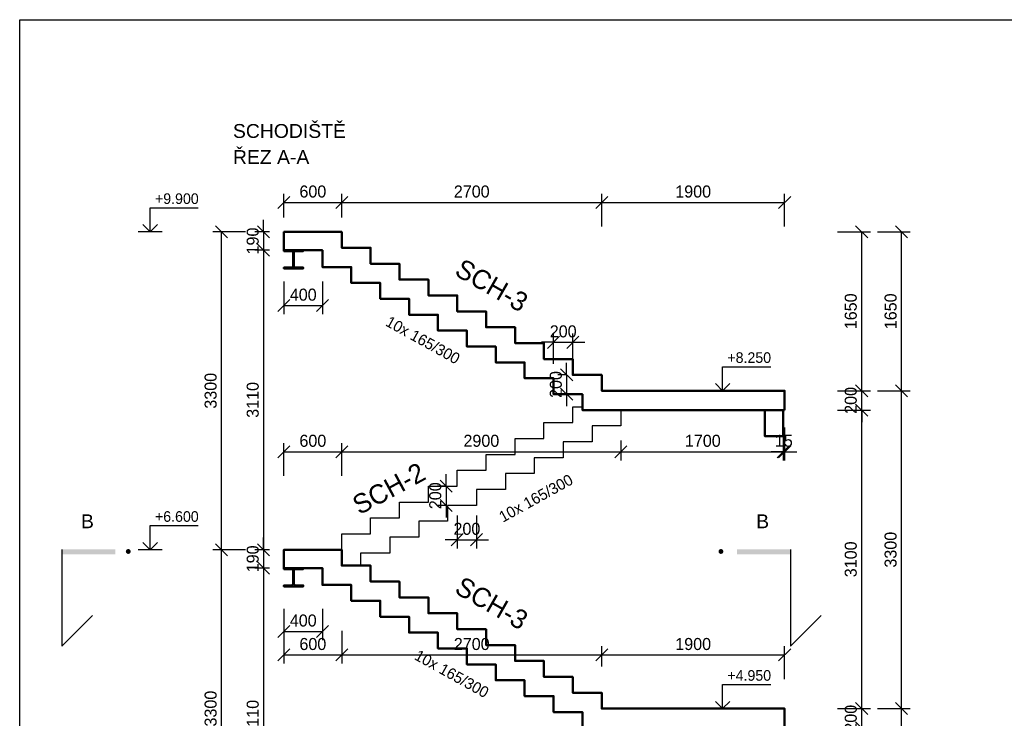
# Model space of a CAD drawing. Header units: millimetres. Extents: x 2448 to 23448, y -2597 to 12253.
# Tile 2 of 3: x 2448 to 12674, y 5000 to 12253. Entities that reach past the tile are written whole.
import ezdxf

# ---------------------------------------------------------------- set-up
doc = ezdxf.new("R2010")
doc.units = ezdxf.units.MM
doc.header["$LTSCALE"] = 25
for name, color, linetype, lineweight in [('CKKOTY_VYS', 3, 'Continuous', 25), ('CKSCHODY_PODROVINOU', 7, 'Continuous', 25), ('CKSCHODY_REZ', 6, 'Continuous', 50), ('CKTEXTY_MALE', 3, 'Continuous', 18), ('CSPROFILY_REZY', 4, 'Continuous', 50)]:
    doc.layers.add(name, color=color, linetype=linetype, lineweight=lineweight)
doc.layers.add('KOTY', color=4, linetype='Continuous')
doc.layers.add('POPIS', color=6, linetype='Continuous')
doc.styles.add('ARIAL', font='ARIAL.TTF', dxfattribs={"width": 0.75})
doc.dimstyles.new('CADKON obrazky', dxfattribs={"dimscale": 50, "dimtxt": 2.5, "dimasz": 2.5, "dimexe": 1.8, "dimexo": 3, "dimgap": 1, "dimtad": 1, "dimdec": 0, "dimrnd": 1, "dimtxsty": 'Standard', "dimblk1": 'OBLIQUE', "dimblk2": 'OBLIQUE', "dimsah": 1, "dimcen": 2.5, "dimclrd": 256, "dimclre": 256, "dimclrt": 256, "dimadec": 1, "dimazin": 2, "dimtfac": 1, "dimtdec": 0, "dimtix": 1, "dimtmove": 2, "dimatfit": 3, "dimldrblk": 'OPEN30', "dimfxl": 0, "dimtolj": 1, "dimlwd": -1, "dimarcsym": 0})

# ---------------------------------------------------------------- blocks, each defined once
blk = doc.blocks.new('*U9')
at = {"color": 0, "linetype": 'ByBlock', "lineweight": -2}
blk.add_lwpolyline([(-1.5, 1.5), (0, 0), (1.5, 1.5), (0, 0), (0, 5), (10, 5)], dxfattribs=at)
blk = doc.blocks.new('*U8')
at = {"color": 0, "linetype": 'ByBlock', "lineweight": -2}
blk.add_lwpolyline([(-1.5, 1.5), (0, 0), (1.5, 1.5), (0, 0), (0, 5), (10, 5)], dxfattribs=at)
blk = doc.blocks.new('*U7')
at = {"color": 0, "linetype": 'ByBlock', "lineweight": -2}
blk.add_lwpolyline([(-1.5, 1.5), (0, 0), (1.5, 1.5), (0, 0), (0, 5), (10, 5)], dxfattribs=at)
blk = doc.blocks.new('*U6')
at = {"color": 0, "linetype": 'ByBlock', "lineweight": -2}
blk.add_lwpolyline([(-1.5, 1.5), (0, 0), (1.5, 1.5), (0, 0), (0, 5), (10, 5)], dxfattribs=at)
blk = doc.blocks.new('_OBLIQUE')
at = {"color": 0, "linetype": 'ByBlock'}
blk.add_line((-0.5, -0.5), (0.5, 0.5), dxfattribs=at)
blk = doc.blocks.new('*D22')
at = {"layer": 'Defpoints', "color": 0}
for p in [(5193, 10050), (4981, 9860), (5193, 9860)]:
    blk.add_point(p, dxfattribs=at)
at = {"layer": 'KOTY'}
for p, q in [((4981, 10050), (4981, 10175)), ((4981, 10050), (4981, 9860)), ((4981, 9860), (4981, 9735))]:
    blk.add_line(p, q, dxfattribs=at)
at = {"layer": 'KOTY', "lineweight": -2}
for p, q in [((5043, 10050), (4891, 10050)), ((5043, 9860), (4891, 9860))]:
    blk.add_line(p, q, dxfattribs=at)
at = {"layer": 'KOTY', "xscale": 125, "yscale": 125, "zscale": 125}
for p, rotation in [((4981, 10050), 270), ((4981, 9860), 90)]:
    blk.add_blockref('_OBLIQUE', p, dxfattribs=dict(at, rotation=rotation))
at = {"layer": 'KOTY', "insert": (4869, 9955), "char_height": 125, "attachment_point": 5, "rotation": 90}
blk.add_mtext('\\A1;190', dxfattribs=at)
blk = doc.blocks.new('_Open30')
at = {"color": 0, "lineweight": -2}
for p, q in [((-1, 0.268), (0, 0)), ((0, 0), (-1, -0.268)), ((0, 0), (-1, 0))]:
    blk.add_line(p, q, dxfattribs=at)
blk = doc.blocks.new('*D23')
at = {"layer": 'Defpoints', "color": 0}
for p in [(5193, 9860), (4981, 6750), (5193, 6750)]:
    blk.add_point(p, dxfattribs=at)
at = {"layer": 'KOTY', "lineweight": -2}
for p, q in [((5043, 9860), (4891, 9860)), ((5043, 6750), (4891, 6750))]:
    blk.add_line(p, q, dxfattribs=at)
at = {"layer": 'KOTY'}
blk.add_line((4981, 9860), (4981, 6750), dxfattribs=at)
at = {"layer": 'KOTY', "xscale": 125, "yscale": 125, "zscale": 125}
for p, rotation in [((4981, 9860), 90), ((4981, 6750), 270)]:
    blk.add_blockref('_OBLIQUE', p, dxfattribs=dict(at, rotation=rotation))
at = {"layer": 'KOTY', "insert": (4869, 8305), "char_height": 125, "attachment_point": 5, "rotation": 90}
blk.add_mtext('\\A1;3110', dxfattribs=at)
blk = doc.blocks.new('*D24')
at = {"layer": 'Defpoints', "color": 0}
for p in [(5193, 6750), (4981, 6560), (5193, 6560)]:
    blk.add_point(p, dxfattribs=at)
at = {"layer": 'KOTY'}
for p, q in [((4981, 6750), (4981, 6875)), ((4981, 6750), (4981, 6560)), ((4981, 6560), (4981, 6435))]:
    blk.add_line(p, q, dxfattribs=at)
at = {"layer": 'KOTY', "lineweight": -2}
for p, q in [((5043, 6750), (4891, 6750)), ((5043, 6560), (4891, 6560))]:
    blk.add_line(p, q, dxfattribs=at)
at = {"layer": 'KOTY', "xscale": 125, "yscale": 125, "zscale": 125}
for p, rotation in [((4981, 6750), 270), ((4981, 6560), 90)]:
    blk.add_blockref('_OBLIQUE', p, dxfattribs=dict(at, rotation=rotation))
at = {"layer": 'KOTY', "insert": (4869, 6655), "char_height": 125, "attachment_point": 5, "rotation": 90}
blk.add_mtext('\\A1;190', dxfattribs=at)
blk = doc.blocks.new('*D25')
at = {"layer": 'Defpoints', "color": 0}
for p in [(5193, 6560), (4981, 3450), (5193, 3450)]:
    blk.add_point(p, dxfattribs=at)
at = {"layer": 'KOTY', "lineweight": -2}
for p, q in [((5043, 6560), (4891, 6560)), ((5043, 3450), (4891, 3450))]:
    blk.add_line(p, q, dxfattribs=at)
at = {"layer": 'KOTY'}
blk.add_line((4981, 6560), (4981, 3450), dxfattribs=at)
at = {"layer": 'KOTY', "xscale": 125, "yscale": 125, "zscale": 125}
for p, rotation in [((4981, 6560), 90), ((4981, 3450), 270)]:
    blk.add_blockref('_OBLIQUE', p, dxfattribs=dict(at, rotation=rotation))
at = {"layer": 'KOTY', "insert": (4869, 5005), "char_height": 125, "attachment_point": 5, "rotation": 90}
blk.add_mtext('\\A1;3110', dxfattribs=at)
blk = doc.blocks.new('*D33')
at = {"layer": 'Defpoints', "color": 0}
for p in [(10393, 5100), (11193, 5100), (10393, 4900)]:
    blk.add_point(p, dxfattribs=at)
at = {"layer": 'KOTY'}
for p, q in [((11193, 5100), (11193, 5225)), ((11193, 4900), (11193, 5100)), ((11193, 4900), (11193, 4775))]:
    blk.add_line(p, q, dxfattribs=at)
at = {"layer": 'KOTY', "lineweight": -2}
for p, q in [((10943, 5100), (11283, 5100)), ((10943, 4900), (11283, 4900))]:
    blk.add_line(p, q, dxfattribs=at)
at = {"layer": 'KOTY', "xscale": 125, "yscale": 125, "zscale": 125}
for p, rotation in [((11193, 5100), 270), ((11193, 4900), 90)]:
    blk.add_blockref('_OBLIQUE', p, dxfattribs=dict(at, rotation=rotation))
at = {"layer": 'KOTY', "insert": (11080, 5000), "char_height": 125, "attachment_point": 5, "rotation": 90}
blk.add_mtext('\\A1;200', dxfattribs=at)
blk = doc.blocks.new('*D34')
at = {"layer": 'Defpoints', "color": 0}
for p in [(10393, 8200), (11193, 8200), (10393, 5100)]:
    blk.add_point(p, dxfattribs=at)
at = {"layer": 'KOTY', "lineweight": -2}
for p, q in [((10943, 8200), (11283, 8200)), ((10943, 5100), (11283, 5100))]:
    blk.add_line(p, q, dxfattribs=at)
at = {"layer": 'KOTY'}
blk.add_line((11193, 5100), (11193, 8200), dxfattribs=at)
at = {"layer": 'KOTY', "xscale": 125, "yscale": 125, "zscale": 125}
for p, rotation in [((11193, 8200), 90), ((11193, 5100), 270)]:
    blk.add_blockref('_OBLIQUE', p, dxfattribs=dict(at, rotation=rotation))
at = {"layer": 'KOTY', "insert": (11080, 6650), "char_height": 125, "attachment_point": 5, "rotation": 90}
blk.add_mtext('\\A1;3100', dxfattribs=at)
blk = doc.blocks.new('*D35')
at = {"layer": 'Defpoints', "color": 0}
for p in [(10393, 8400), (11193, 8400), (10393, 8200)]:
    blk.add_point(p, dxfattribs=at)
at = {"layer": 'KOTY'}
for p, q in [((11193, 8400), (11193, 8525)), ((11193, 8200), (11193, 8400)), ((11193, 8200), (11193, 8075))]:
    blk.add_line(p, q, dxfattribs=at)
at = {"layer": 'KOTY', "lineweight": -2}
for p, q in [((10943, 8400), (11283, 8400)), ((10943, 8200), (11283, 8200))]:
    blk.add_line(p, q, dxfattribs=at)
at = {"layer": 'KOTY', "xscale": 125, "yscale": 125, "zscale": 125}
for p, rotation in [((11193, 8400), 270), ((11193, 8200), 90)]:
    blk.add_blockref('_OBLIQUE', p, dxfattribs=dict(at, rotation=rotation))
at = {"layer": 'KOTY', "insert": (11080, 8300), "char_height": 125, "attachment_point": 5, "rotation": 90}
blk.add_mtext('\\A1;200', dxfattribs=at)
blk = doc.blocks.new('*D36')
at = {"layer": 'Defpoints', "color": 0}
for p in [(5793, 10050), (11193, 10050), (10393, 8400)]:
    blk.add_point(p, dxfattribs=at)
at = {"layer": 'KOTY', "lineweight": -2}
for p, q in [((10943, 10050), (11283, 10050)), ((10943, 8400), (11283, 8400))]:
    blk.add_line(p, q, dxfattribs=at)
at = {"layer": 'KOTY'}
blk.add_line((11193, 8400), (11193, 10050), dxfattribs=at)
at = {"layer": 'KOTY', "xscale": 125, "yscale": 125, "zscale": 125}
for p, rotation in [((11193, 10050), 90), ((11193, 8400), 270)]:
    blk.add_blockref('_OBLIQUE', p, dxfattribs=dict(at, rotation=rotation))
at = {"layer": 'KOTY', "insert": (11080, 9225), "char_height": 125, "attachment_point": 5, "rotation": 90}
blk.add_mtext('\\A1;1650', dxfattribs=at)
blk = doc.blocks.new('*D37')
at = {"layer": 'Defpoints', "color": 0}
for p in [(5793, 10356), (5193, 10050), (5793, 10050)]:
    blk.add_point(p, dxfattribs=at)
at = {"layer": 'KOTY', "lineweight": -2}
for p, q in [((5193, 10200), (5193, 10446)), ((5793, 10200), (5793, 10446))]:
    blk.add_line(p, q, dxfattribs=at)
at = {"layer": 'KOTY'}
blk.add_line((5193, 10356), (5793, 10356), dxfattribs=at)
at = {"layer": 'KOTY', "xscale": 125, "yscale": 125, "zscale": 125, "rotation": 180}
blk.add_blockref('_OBLIQUE', (5193, 10356), dxfattribs=at)
at = {"layer": 'KOTY', "xscale": 125, "yscale": 125, "zscale": 125}
blk.add_blockref('_OBLIQUE', (5793, 10356), dxfattribs=at)
at = {"layer": 'KOTY', "insert": (5493, 10468), "char_height": 125, "attachment_point": 5}
blk.add_mtext('\\A1;600', dxfattribs=at)
blk = doc.blocks.new('*D38')
at = {"layer": 'Defpoints', "color": 0}
for p in [(8493, 10356), (5793, 10050), (8493, 8565)]:
    blk.add_point(p, dxfattribs=at)
at = {"layer": 'KOTY', "lineweight": -2}
for p, q in [((5793, 10200), (5793, 10446)), ((8493, 10106), (8493, 10446))]:
    blk.add_line(p, q, dxfattribs=at)
at = {"layer": 'KOTY'}
blk.add_line((5793, 10356), (8493, 10356), dxfattribs=at)
at = {"layer": 'KOTY', "xscale": 125, "yscale": 125, "zscale": 125, "rotation": 180}
blk.add_blockref('_OBLIQUE', (5793, 10356), dxfattribs=at)
at = {"layer": 'KOTY', "xscale": 125, "yscale": 125, "zscale": 125}
blk.add_blockref('_OBLIQUE', (8493, 10356), dxfattribs=at)
at = {"layer": 'KOTY', "insert": (7143, 10468), "char_height": 125, "attachment_point": 5}
blk.add_mtext('\\A1;2700', dxfattribs=at)
blk = doc.blocks.new('*D39')
at = {"layer": 'Defpoints', "color": 0}
for p in [(10393, 10356), (8493, 8565), (10393, 8400)]:
    blk.add_point(p, dxfattribs=at)
at = {"layer": 'KOTY', "lineweight": -2}
for p, q in [((8493, 10106), (8493, 10446)), ((10393, 10106), (10393, 10446))]:
    blk.add_line(p, q, dxfattribs=at)
at = {"layer": 'KOTY'}
blk.add_line((8493, 10356), (10393, 10356), dxfattribs=at)
at = {"layer": 'KOTY', "xscale": 125, "yscale": 125, "zscale": 125, "rotation": 180}
blk.add_blockref('_OBLIQUE', (8493, 10356), dxfattribs=at)
at = {"layer": 'KOTY', "xscale": 125, "yscale": 125, "zscale": 125}
blk.add_blockref('_OBLIQUE', (10393, 10356), dxfattribs=at)
at = {"layer": 'KOTY', "insert": (9443, 10468), "char_height": 125, "attachment_point": 5}
blk.add_mtext('\\A1;1900', dxfattribs=at)
blk = doc.blocks.new('*D40')
at = {"layer": 'Defpoints', "color": 0}
for p in [(5793, 7767), (5793, 6915), (5193, 6750)]:
    blk.add_point(p, dxfattribs=at)
at = {"layer": 'KOTY', "lineweight": -2}
for p, q in [((5193, 7517), (5193, 7857)), ((5793, 7517), (5793, 7857))]:
    blk.add_line(p, q, dxfattribs=at)
at = {"layer": 'KOTY'}
blk.add_line((5193, 7767), (5793, 7767), dxfattribs=at)
at = {"layer": 'KOTY', "xscale": 125, "yscale": 125, "zscale": 125, "rotation": 180}
blk.add_blockref('_OBLIQUE', (5193, 7767), dxfattribs=at)
at = {"layer": 'KOTY', "xscale": 125, "yscale": 125, "zscale": 125}
blk.add_blockref('_OBLIQUE', (5793, 7767), dxfattribs=at)
at = {"layer": 'KOTY', "insert": (5493, 7880), "char_height": 125, "attachment_point": 5}
blk.add_mtext('\\A1;600', dxfattribs=at)
blk = doc.blocks.new('*D41')
at = {"layer": 'Defpoints', "color": 0}
for p in [(8693, 8035), (8693, 7767), (5793, 6915)]:
    blk.add_point(p, dxfattribs=at)
at = {"layer": 'KOTY', "lineweight": -2}
for p, q in [((8693, 7885), (8693, 7677)), ((5793, 7517), (5793, 7857))]:
    blk.add_line(p, q, dxfattribs=at)
at = {"layer": 'KOTY'}
blk.add_line((5793, 7767), (8693, 7767), dxfattribs=at)
at = {"layer": 'KOTY', "xscale": 125, "yscale": 125, "zscale": 125, "rotation": 180}
blk.add_blockref('_OBLIQUE', (5793, 7767), dxfattribs=at)
at = {"layer": 'KOTY', "xscale": 125, "yscale": 125, "zscale": 125}
blk.add_blockref('_OBLIQUE', (8693, 7767), dxfattribs=at)
at = {"layer": 'KOTY', "insert": (7243, 7880), "char_height": 125, "attachment_point": 5}
blk.add_mtext('\\A1;2900', dxfattribs=at)
blk = doc.blocks.new('*D42')
at = {"layer": 'Defpoints', "color": 0}
for p in [(10393, 8200), (8693, 8035), (10393, 7767)]:
    blk.add_point(p, dxfattribs=at)
at = {"layer": 'KOTY', "lineweight": -2}
for p, q in [((10393, 8017), (10393, 7677)), ((8693, 7885), (8693, 7677))]:
    blk.add_line(p, q, dxfattribs=at)
at = {"layer": 'KOTY'}
blk.add_line((8693, 7767), (10393, 7767), dxfattribs=at)
at = {"layer": 'KOTY', "xscale": 125, "yscale": 125, "zscale": 125, "rotation": 180}
blk.add_blockref('_OBLIQUE', (8693, 7767), dxfattribs=at)
at = {"layer": 'KOTY', "xscale": 125, "yscale": 125, "zscale": 125}
blk.add_blockref('_OBLIQUE', (10393, 7767), dxfattribs=at)
at = {"layer": 'KOTY', "insert": (9543, 7880), "char_height": 125, "attachment_point": 5}
blk.add_mtext('\\A1;1700', dxfattribs=at)
blk = doc.blocks.new('*D43')
at = {"layer": 'Defpoints', "color": 0}
for p in [(5193, 6682), (5793, 6707), (5793, 5657)]:
    blk.add_point(p, dxfattribs=at)
at = {"layer": 'KOTY', "lineweight": -2}
for p, q in [((5193, 5907), (5193, 5567)), ((5793, 5907), (5793, 5567))]:
    blk.add_line(p, q, dxfattribs=at)
at = {"layer": 'KOTY'}
blk.add_line((5193, 5657), (5793, 5657), dxfattribs=at)
at = {"layer": 'KOTY', "xscale": 125, "yscale": 125, "zscale": 125, "rotation": 180}
blk.add_blockref('_OBLIQUE', (5193, 5657), dxfattribs=at)
at = {"layer": 'KOTY', "xscale": 125, "yscale": 125, "zscale": 125}
blk.add_blockref('_OBLIQUE', (5793, 5657), dxfattribs=at)
at = {"layer": 'KOTY', "insert": (5493, 5770), "char_height": 125, "attachment_point": 5}
blk.add_mtext('\\A1;600', dxfattribs=at)
blk = doc.blocks.new('*D44')
at = {"layer": 'Defpoints', "color": 0}
for p in [(5793, 6707), (8493, 5657), (8493, 5387)]:
    blk.add_point(p, dxfattribs=at)
at = {"layer": 'KOTY', "lineweight": -2}
for p, q in [((5793, 5907), (5793, 5567)), ((8493, 5537), (8493, 5747))]:
    blk.add_line(p, q, dxfattribs=at)
at = {"layer": 'KOTY'}
blk.add_line((5793, 5657), (8493, 5657), dxfattribs=at)
at = {"layer": 'KOTY', "xscale": 125, "yscale": 125, "zscale": 125, "rotation": 180}
blk.add_blockref('_OBLIQUE', (5793, 5657), dxfattribs=at)
at = {"layer": 'KOTY', "xscale": 125, "yscale": 125, "zscale": 125}
blk.add_blockref('_OBLIQUE', (8493, 5657), dxfattribs=at)
at = {"layer": 'KOTY', "insert": (7143, 5770), "char_height": 125, "attachment_point": 5}
blk.add_mtext('\\A1;2700', dxfattribs=at)
blk = doc.blocks.new('*D45')
at = {"layer": 'Defpoints', "color": 0}
for p in [(10393, 5657), (8493, 5387), (10393, 5222)]:
    blk.add_point(p, dxfattribs=at)
at = {"layer": 'KOTY', "lineweight": -2}
for p, q in [((8493, 5537), (8493, 5747)), ((10393, 5407), (10393, 5747))]:
    blk.add_line(p, q, dxfattribs=at)
at = {"layer": 'KOTY'}
blk.add_line((8493, 5657), (10393, 5657), dxfattribs=at)
at = {"layer": 'KOTY', "xscale": 125, "yscale": 125, "zscale": 125, "rotation": 180}
blk.add_blockref('_OBLIQUE', (8493, 5657), dxfattribs=at)
at = {"layer": 'KOTY', "xscale": 125, "yscale": 125, "zscale": 125}
blk.add_blockref('_OBLIQUE', (10393, 5657), dxfattribs=at)
at = {"layer": 'KOTY', "insert": (9443, 5770), "char_height": 125, "attachment_point": 5}
blk.add_mtext('\\A1;1900', dxfattribs=at)
blk = doc.blocks.new('*D47')
at = {"layer": 'Defpoints', "color": 0}
for p in [(4544, 6750), (5193, 6750), (5193, 3450)]:
    blk.add_point(p, dxfattribs=at)
at = {"layer": 'KOTY', "lineweight": -2}
for p, q in [((4794, 6750), (4454, 6750)), ((4794, 3450), (4454, 3450))]:
    blk.add_line(p, q, dxfattribs=at)
at = {"layer": 'KOTY'}
blk.add_line((4544, 3450), (4544, 6750), dxfattribs=at)
at = {"layer": 'KOTY', "xscale": 125, "yscale": 125, "zscale": 125}
for p, rotation in [((4544, 6750), 90), ((4544, 3450), 270)]:
    blk.add_blockref('_OBLIQUE', p, dxfattribs=dict(at, rotation=rotation))
at = {"layer": 'KOTY', "insert": (4432, 5100), "char_height": 125, "attachment_point": 5, "rotation": 90}
blk.add_mtext('\\A1;3300', dxfattribs=at)
blk = doc.blocks.new('*D48')
at = {"layer": 'Defpoints', "color": 0}
for p in [(4544, 10050), (5193, 10050), (5193, 6750)]:
    blk.add_point(p, dxfattribs=at)
at = {"layer": 'KOTY', "lineweight": -2}
for p, q in [((4794, 10050), (4454, 10050)), ((4794, 6750), (4454, 6750))]:
    blk.add_line(p, q, dxfattribs=at)
at = {"layer": 'KOTY'}
blk.add_line((4544, 6750), (4544, 10050), dxfattribs=at)
at = {"layer": 'KOTY', "xscale": 125, "yscale": 125, "zscale": 125}
for p, rotation in [((4544, 10050), 90), ((4544, 6750), 270)]:
    blk.add_blockref('_OBLIQUE', p, dxfattribs=dict(at, rotation=rotation))
at = {"layer": 'KOTY', "insert": (4432, 8400), "char_height": 125, "attachment_point": 5, "rotation": 90}
blk.add_mtext('\\A1;3300', dxfattribs=at)
blk = doc.blocks.new('*D50')
at = {"layer": 'Defpoints', "color": 0}
for p in [(10393, 5100), (11606, 5100), (10364, 1800)]:
    blk.add_point(p, dxfattribs=at)
at = {"layer": 'KOTY', "lineweight": -2}
for p, q in [((11356, 5100), (11696, 5100)), ((11356, 1800), (11696, 1800))]:
    blk.add_line(p, q, dxfattribs=at)
at = {"layer": 'KOTY'}
blk.add_line((11606, 1800), (11606, 5100), dxfattribs=at)
at = {"layer": 'KOTY', "xscale": 125, "yscale": 125, "zscale": 125}
for p, rotation in [((11606, 5100), 90), ((11606, 1800), 270)]:
    blk.add_blockref('_OBLIQUE', p, dxfattribs=dict(at, rotation=rotation))
at = {"layer": 'KOTY', "insert": (11494, 3450), "char_height": 125, "attachment_point": 5, "rotation": 90}
blk.add_mtext('\\A1;3300', dxfattribs=at)
blk = doc.blocks.new('*D51')
at = {"layer": 'Defpoints', "color": 0}
for p in [(10393, 8400), (11606, 8400), (10393, 5100)]:
    blk.add_point(p, dxfattribs=at)
at = {"layer": 'KOTY', "lineweight": -2}
for p, q in [((11356, 8400), (11696, 8400)), ((11356, 5100), (11696, 5100))]:
    blk.add_line(p, q, dxfattribs=at)
at = {"layer": 'KOTY'}
blk.add_line((11606, 5100), (11606, 8400), dxfattribs=at)
at = {"layer": 'KOTY', "xscale": 125, "yscale": 125, "zscale": 125}
for p, rotation in [((11606, 8400), 90), ((11606, 5100), 270)]:
    blk.add_blockref('_OBLIQUE', p, dxfattribs=dict(at, rotation=rotation))
at = {"layer": 'KOTY', "insert": (11494, 6750), "char_height": 125, "attachment_point": 5, "rotation": 90}
blk.add_mtext('\\A1;3300', dxfattribs=at)
blk = doc.blocks.new('*D52')
at = {"layer": 'Defpoints', "color": 0}
for p in [(10943, 10050), (11606, 10050), (10393, 8400)]:
    blk.add_point(p, dxfattribs=at)
at = {"layer": 'KOTY', "lineweight": -2}
for p, q in [((11356, 10050), (11696, 10050)), ((11356, 8400), (11696, 8400))]:
    blk.add_line(p, q, dxfattribs=at)
at = {"layer": 'KOTY'}
blk.add_line((11606, 8400), (11606, 10050), dxfattribs=at)
at = {"layer": 'KOTY', "xscale": 125, "yscale": 125, "zscale": 125}
for p, rotation in [((11606, 10050), 90), ((11606, 8400), 270)]:
    blk.add_blockref('_OBLIQUE', p, dxfattribs=dict(at, rotation=rotation))
at = {"layer": 'KOTY', "insert": (11494, 9225), "char_height": 125, "attachment_point": 5, "rotation": 90}
blk.add_mtext('\\A1;1650', dxfattribs=at)
blk = doc.blocks.new('*D61')
at = {"layer": 'Defpoints', "color": 0}
for p in [(8193, 8565), (8129, 8365), (8143, 8365)]:
    blk.add_point(p, dxfattribs=at)
at = {"layer": 'KOTY'}
for p, q in [((8129, 8565), (8129, 8690)), ((8129, 8565), (8129, 8365)), ((8129, 8365), (8129, 8240))]:
    blk.add_line(p, q, dxfattribs=at)
at = {"layer": 'KOTY', "lineweight": -2}
for p, q in [((8129, 8565), (8039, 8565)), ((8129, 8365), (8039, 8365))]:
    blk.add_line(p, q, dxfattribs=at)
at = {"layer": 'KOTY', "xscale": 125, "yscale": 125, "zscale": 125}
for p, rotation in [((8129, 8565), 270), ((8129, 8365), 90)]:
    blk.add_blockref('_OBLIQUE', p, dxfattribs=dict(at, rotation=rotation))
at = {"layer": 'KOTY', "insert": (8017, 8465), "char_height": 125, "attachment_point": 5, "rotation": 90}
blk.add_mtext('\\A1;200', dxfattribs=at)
blk = doc.blocks.new('*D62')
at = {"layer": 'Defpoints', "color": 0}
for p in [(8193, 8903), (7993, 8530), (8193, 8565)]:
    blk.add_point(p, dxfattribs=at)
at = {"layer": 'KOTY'}
for p, q in [((7993, 8903), (7868, 8903)), ((7993, 8903), (8193, 8903)), ((8193, 8903), (8318, 8903))]:
    blk.add_line(p, q, dxfattribs=at)
at = {"layer": 'KOTY', "lineweight": -2}
for p, q in [((7993, 8680), (7993, 8993)), ((8193, 8715), (8193, 8993))]:
    blk.add_line(p, q, dxfattribs=at)
at = {"layer": 'KOTY', "xscale": 125, "yscale": 125, "zscale": 125}
blk.add_blockref('_OBLIQUE', (7993, 8903), dxfattribs=at)
at = {"layer": 'KOTY', "xscale": 125, "yscale": 125, "zscale": 125, "rotation": 180}
blk.add_blockref('_OBLIQUE', (8193, 8903), dxfattribs=at)
at = {"layer": 'KOTY', "insert": (8093, 9016), "char_height": 125, "attachment_point": 5}
blk.add_mtext('\\A1;200', dxfattribs=at)
blk = doc.blocks.new('*D63')
at = {"layer": 'Defpoints', "color": 0}
for p in [(5193, 9860), (5593, 9860), (5593, 9285)]:
    blk.add_point(p, dxfattribs=at)
at = {"layer": 'KOTY', "lineweight": -2}
for p, q in [((5193, 9535), (5193, 9195)), ((5593, 9535), (5593, 9195))]:
    blk.add_line(p, q, dxfattribs=at)
at = {"layer": 'KOTY'}
blk.add_line((5193, 9285), (5593, 9285), dxfattribs=at)
at = {"layer": 'KOTY', "xscale": 125, "yscale": 125, "zscale": 125, "rotation": 180}
blk.add_blockref('_OBLIQUE', (5193, 9285), dxfattribs=at)
at = {"layer": 'KOTY', "xscale": 125, "yscale": 125, "zscale": 125}
blk.add_blockref('_OBLIQUE', (5593, 9285), dxfattribs=at)
at = {"layer": 'KOTY', "insert": (5393, 9397), "char_height": 125, "attachment_point": 5}
blk.add_mtext('\\A1;400', dxfattribs=at)
blk = doc.blocks.new('*D64')
at = {"layer": 'Defpoints', "color": 0}
for p in [(5193, 6286), (5593, 6286), (5593, 5902)]:
    blk.add_point(p, dxfattribs=at)
at = {"layer": 'KOTY', "lineweight": -2}
for p, q in [((5193, 6136), (5193, 5812)), ((5593, 6136), (5593, 5812))]:
    blk.add_line(p, q, dxfattribs=at)
at = {"layer": 'KOTY'}
blk.add_line((5193, 5902), (5593, 5902), dxfattribs=at)
at = {"layer": 'KOTY', "xscale": 125, "yscale": 125, "zscale": 125, "rotation": 180}
blk.add_blockref('_OBLIQUE', (5193, 5902), dxfattribs=at)
at = {"layer": 'KOTY', "xscale": 125, "yscale": 125, "zscale": 125}
blk.add_blockref('_OBLIQUE', (5593, 5902), dxfattribs=at)
at = {"layer": 'KOTY', "insert": (5393, 6014), "char_height": 125, "attachment_point": 5}
blk.add_mtext('\\A1;400', dxfattribs=at)
blk = doc.blocks.new('*D66')
at = {"layer": 'Defpoints', "color": 0}
for p in [(10378, 8200), (10393, 8200), (10393, 7767)]:
    blk.add_point(p, dxfattribs=at)
at = {"layer": 'KOTY', "lineweight": -2}
for p, q in [((10378, 8017), (10378, 7677)), ((10393, 8017), (10393, 7677))]:
    blk.add_line(p, q, dxfattribs=at)
at = {"layer": 'KOTY'}
for p, q in [((10378, 7767), (10253, 7767)), ((10378, 7767), (10393, 7767)), ((10393, 7767), (10518, 7767))]:
    blk.add_line(p, q, dxfattribs=at)
at = {"layer": 'KOTY', "xscale": 125, "yscale": 125, "zscale": 125}
blk.add_blockref('_OBLIQUE', (10378, 7767), dxfattribs=at)
at = {"layer": 'KOTY', "xscale": 125, "yscale": 125, "zscale": 125, "rotation": 180}
blk.add_blockref('_OBLIQUE', (10393, 7767), dxfattribs=at)
at = {"layer": 'KOTY', "insert": (10385, 7880), "char_height": 125, "attachment_point": 5}
blk.add_mtext('\\A1;15', dxfattribs=at)
blk = doc.blocks.new('*D69')
at = {"layer": 'Defpoints', "color": 0}
for p in [(6924, 7410), (6878, 7210), (6924, 7210)]:
    blk.add_point(p, dxfattribs=at)
at = {"layer": 'KOTY'}
for p, q in [((6878, 7410), (6878, 7535)), ((6878, 7410), (6878, 7210)), ((6878, 7210), (6878, 7085))]:
    blk.add_line(p, q, dxfattribs=at)
at = {"layer": 'KOTY', "lineweight": -2}
for p, q in [((6878, 7410), (6788, 7410)), ((6878, 7210), (6788, 7210))]:
    blk.add_line(p, q, dxfattribs=at)
at = {"layer": 'KOTY', "xscale": 125, "yscale": 125, "zscale": 125}
for p, rotation in [((6878, 7410), 270), ((6878, 7210), 90)]:
    blk.add_blockref('_OBLIQUE', p, dxfattribs=dict(at, rotation=rotation))
at = {"layer": 'KOTY', "insert": (6765, 7310), "char_height": 125, "attachment_point": 5, "rotation": 90}
blk.add_mtext('\\A1;200', dxfattribs=at)
blk = doc.blocks.new('*D70')
at = {"layer": 'Defpoints', "color": 0}
for p in [(6993, 7410), (7193, 7375), (7193, 6854)]:
    blk.add_point(p, dxfattribs=at)
at = {"layer": 'KOTY', "lineweight": -2}
for p, q in [((6993, 7104), (6993, 6764)), ((7193, 7104), (7193, 6764))]:
    blk.add_line(p, q, dxfattribs=at)
at = {"layer": 'KOTY'}
for p, q in [((6993, 6854), (6868, 6854)), ((6993, 6854), (7193, 6854)), ((7193, 6854), (7318, 6854))]:
    blk.add_line(p, q, dxfattribs=at)
at = {"layer": 'KOTY', "xscale": 125, "yscale": 125, "zscale": 125}
blk.add_blockref('_OBLIQUE', (6993, 6854), dxfattribs=at)
at = {"layer": 'KOTY', "xscale": 125, "yscale": 125, "zscale": 125, "rotation": 180}
blk.add_blockref('_OBLIQUE', (7193, 6854), dxfattribs=at)
at = {"layer": 'KOTY', "insert": (7093, 6966), "char_height": 125, "attachment_point": 5}
blk.add_mtext('\\A1;200', dxfattribs=at)
blk = doc.blocks.new('A$C55271FE8')
at = {"layer": 'CKTEXTY_MALE'}
for rotation, p in [(331, (-929, 8817)), (29, (300, 6765)), (331, (-629, 5352)), (29, (300, 3465)), (331, (-629, 2052)), (29, (0, 0))]:
    blk.add_text('10x 165/300', height=115, rotation=rotation, dxfattribs=at).set_placement(p)

msp = doc.modelspace()

# ---------------------------------------------------------------- linework, layer by layer
at = {"layer": 'CKKOTY_VYS'}
for p, q in [((3928.4, 10049.6), (3678.4, 10049.6)), ((9998.2, 8399.6), (9498.2, 8399.6)), ((3928.4, 6749.6), (3678.4, 6749.6)), ((9998.2, 5099.6), (9498.2, 5099.6))]:
    msp.add_line(p, q, dxfattribs=at)
at = {"layer": 'CKSCHODY_PODROVINOU'}
for p, q in [((8192.6, 8069.6), (8192.6, 8234.6)), ((8192.6, 8234.6), (8292.6, 8234.6)), ((8692.6, 8199.6), (8692.6, 8034.6)), ((7892.6, 7904.6), (7892.6, 8069.6)), ((7892.6, 8069.6), (8192.6, 8069.6)), ((8692.6, 8034.6), (8392.6, 8034.6)), ((8392.6, 8034.6), (8392.6, 7869.6)), ((7592.6, 7739.6), (7592.6, 7904.6)), ((7592.6, 7904.6), (7892.6, 7904.6)), ((8392.6, 7869.6), (8092.6, 7869.6)), ((8092.6, 7869.6), (8092.6, 7704.6)), ((7292.6, 7574.6), (7292.6, 7739.6)), ((7292.6, 7739.6), (7592.6, 7739.6)), ((8092.6, 7704.6), (7792.6, 7704.6)), ((7792.6, 7704.6), (7792.6, 7539.6)), ((6992.6, 7409.6), (6992.6, 7574.6)), ((6992.6, 7574.6), (7292.6, 7574.6)), ((7792.6, 7539.6), (7492.6, 7539.6)), ((7492.6, 7539.6), (7492.6, 7374.6)), ((6692.6, 7244.6), (6692.6, 7409.6)), ((6692.6, 7409.6), (6992.6, 7409.6)), ((7492.6, 7374.6), (7192.6, 7374.6)), ((7192.6, 7374.6), (7192.6, 7209.6)), ((6392.6, 7079.6), (6392.6, 7244.6)), ((6392.6, 7244.6), (6692.6, 7244.6)), ((7192.6, 7209.6), (6892.6, 7209.6)), ((6892.6, 7209.6), (6892.6, 7044.6)), ((6092.6, 6914.6), (6092.6, 7079.6)), ((6092.6, 7079.6), (6392.6, 7079.6)), ((6892.6, 7044.6), (6592.6, 7044.6)), ((6592.6, 7044.6), (6592.6, 6879.6)), ((5792.6, 6749.6), (5792.6, 6914.6)), ((5792.6, 6914.6), (6092.6, 6914.6)), ((6592.6, 6879.6), (6292.6, 6879.6)), ((6292.6, 6879.6), (6292.6, 6714.6)), ((6292.6, 6714.6), (5989.5, 6714.6)), ((5989.5, 6714.6), (5989.5, 6584.6))]:
    msp.add_line(p, q, dxfattribs=at)
at = {"layer": 'CKSCHODY_REZ'}
for points in [[(5192.6, 9859.6), (5192.6, 10049.6), (5792.6, 10049.6)], [(10392.6, 8199.6), (10392.6, 8399.6), (8492.6, 8399.6), (8492.6, 8564.6), (8192.6, 8564.6), (8192.6, 8729.6), (7892.6, 8729.6), (7892.6, 8894.6), (7592.6, 8894.6), (7592.6, 9059.6), (7292.6, 9059.6), (7292.6, 9224.6), (6992.6, 9224.6), (6992.6, 9389.6), (6692.6, 9389.6), (6692.6, 9554.6), (6392.6, 9554.6), (6392.6, 9719.6), (6092.6, 9719.6), (6092.6, 9884.6), (5792.6, 9884.6), (5792.6, 10049.6), (5192.6, 10049.6), (5192.6, 9859.6), (5592.6, 9859.6), (5592.6, 9684.6), (5892.6, 9684.6), (5892.6, 9519.6), (6192.6, 9519.6), (6192.6, 9354.6), (6492.6, 9354.6), (6492.6, 9189.6), (6792.6, 9189.6), (6792.6, 9024.6), (7092.6, 9024.6), (7092.6, 8859.6), (7392.6, 8859.6), (7392.6, 8694.6), (7692.6, 8694.6), (7692.6, 8529.6), (7992.6, 8529.6), (7992.6, 8364.6), (8292.6, 8364.6), (8292.6, 8199.6), (10392.6, 8199.6)], [(5792.6, 10049.6), (5792.6, 9884.6)], [(5192.6, 6559.6), (5192.6, 6749.6), (5792.6, 6749.6)], [(10392.6, 4899.6), (10392.6, 5099.6), (8492.6, 5099.6), (8492.6, 5264.6), (8192.6, 5264.6), (8192.6, 5429.6), (7892.6, 5429.6), (7892.6, 5594.6), (7592.6, 5594.6), (7592.6, 5759.6), (7292.6, 5759.6), (7292.6, 5924.6), (6992.6, 5924.6), (6992.6, 6089.6), (6692.6, 6089.6), (6692.6, 6254.6), (6392.6, 6254.6), (6392.6, 6419.6), (6092.6, 6419.6), (6092.6, 6584.6), (5792.6, 6584.6), (5792.6, 6749.6), (5192.6, 6749.6), (5192.6, 6559.6), (5592.6, 6559.6), (5592.6, 6384.6), (5892.6, 6384.6), (5892.6, 6219.6), (6192.6, 6219.6), (6192.6, 6054.6), (6492.6, 6054.6), (6492.6, 5889.6), (6792.6, 5889.6), (6792.6, 5724.6), (7092.6, 5724.6), (7092.6, 5559.6), (7392.6, 5559.6), (7392.6, 5394.6), (7692.6, 5394.6), (7692.6, 5229.6), (7992.6, 5229.6), (7992.6, 5064.6), (8292.6, 5064.6), (8292.6, 4899.6)]]:
    msp.add_lwpolyline(points, dxfattribs=at)
at = {"layer": 'CSPROFILY_REZY'}
for points in [[(5192.6, 9859.6), (5192.6, 9849.6), (5271.3, 9849.6, -0.4142136), (5289.3, 9831.6), (5289.3, 9697.6, -0.4142136), (5271.3, 9679.6), (5192.6, 9679.6), (5192.6, 9669.6), (5392.6, 9669.6), (5392.6, 9679.6), (5313.8, 9679.6, -0.4142136), (5295.8, 9697.6), (5295.8, 9831.6, -0.4142136), (5313.8, 9849.6), (5392.6, 9849.6), (5392.6, 9859.6)], [(5192.6, 6559.6), (5192.6, 6549.6), (5271.3, 6549.6, -0.4142136), (5289.3, 6531.6), (5289.3, 6397.6, -0.4142136), (5271.3, 6379.6), (5192.6, 6379.6), (5192.6, 6369.6), (5392.6, 6369.6), (5392.6, 6379.6), (5313.8, 6379.6, -0.4142136), (5295.8, 6397.6), (5295.8, 6531.6, -0.4142136), (5313.8, 6549.6), (5392.6, 6549.6), (5392.6, 6559.6)]]:
    msp.add_lwpolyline(points, format="xyb", close=True, dxfattribs=at)
msp.add_lwpolyline([(10377.6, 8199.6), (10185.6, 8199.6), (10185.6, 7929.6), (10377.6, 7929.6)], close=True, dxfattribs=at)
at = {"layer": 'KOTY'}
for p, q in [((2448.3, -2597.4), (2448.3, 12252.6)), ((2448.3, 12252.6), (23448.3, 12252.6))]:
    msp.add_line(p, q, dxfattribs=at)
at = {"layer": 'POPIS'}
for p, q in [((2885.9, 6753), (2885.9, 5747.7)), ((10455.3, 6753), (10455.3, 5747.7)), ((2885.9, 5747.7), (3204.2, 6066)), ((10455.3, 5747.7), (10773.6, 6066))]:
    msp.add_line(p, q, dxfattribs=at)
at = {"layer": 'POPIS', "const_width": 25}
for points in [[(3563.1, 6731.5, 1), (3588.1, 6731.5, 1)], [(9718.5, 6731.5, 1), (9743.5, 6731.5, 1)]]:
    msp.add_lwpolyline(points, format="xyb", close=True, dxfattribs=at)
at = {"layer": 'POPIS'}
for points in [[(2885.9, 6753), (2885.9, 6703), (3443.3, 6753), (3443.3, 6703)], [(9897.9, 6753), (9897.9, 6703), (10455.3, 6753), (10455.3, 6703)]]:
    msp.add_trace(points, dxfattribs=at)

# ---------------------------------------------------------------- block references
at = {"layer": 'CKKOTY_VYS'}
ref = msp.add_blockref('*U7', (3803.4, 10049.6), dxfattribs=dict(at, xscale=50, yscale=50, zscale=50))
ref.add_attrib('Výška', '+9.900', (3853.4, 10339.6), dxfattribs={"layer": '0', "color": 0, "linetype": 'ByBlock', "lineweight": -2, "height": 110})
ref = msp.add_blockref('*U8', (9748.2, 8399.6), dxfattribs=dict(at, xscale=50, yscale=50, zscale=50))
ref.add_attrib('Výška', '+8.250', (9798.2, 8689.6), dxfattribs={"layer": '0', "color": 0, "linetype": 'ByBlock', "lineweight": -2, "height": 110})
ref = msp.add_blockref('*U6', (3803.4, 6749.6), dxfattribs=dict(at, xscale=50, yscale=50, zscale=50))
ref.add_attrib('Výška', '+6.600', (3853.4, 7039.6), dxfattribs={"layer": '0', "color": 0, "linetype": 'ByBlock', "lineweight": -2, "height": 110})
ref = msp.add_blockref('*U9', (9748.2, 5099.6), dxfattribs=dict(at, xscale=50, yscale=50, zscale=50))
ref.add_attrib('Výška', '+4.950', (9798.2, 5389.6), dxfattribs={"layer": '0', "color": 0, "linetype": 'ByBlock', "lineweight": -2, "height": 110})
at = {"layer": 'KOTY'}
msp.add_blockref('A$C55271FE8', (7166.9, 264.6), dxfattribs=at)

# ---------------------------------------------------------------- texts
at = {"layer": 'POPIS', "color": 6, "style": 'ARIAL'}
for s, p in [('SCHODIŠTĚ ', (4663, 11025.3)), ('ŘEZ A-A', (4663, 10754.4)), ('B', (3085.1, 6973.1)), ('B', (10097.1, 6973.1))]:
    msp.add_text(s, height=144, rotation=0, dxfattribs=at).set_placement(p)
at = {"layer": 'POPIS'}
for s, rotation, p in [('SCH-3', 330.25141, (6952.9, 9607.5)), ('SCH-2', 28.35106, (5976.3, 7107.3)), ('SCH-3', 330.25141, (6952.9, 6307.5))]:
    msp.add_text(s, height=200, rotation=rotation, dxfattribs=at).set_placement(p)

# ---------------------------------------------------------------- dimensions: what is measured, and where the dimension line sits
at = {"layer": 'KOTY'}
for base, p1, p2, picture, middle in [((5792.6, 10355.9), (5192.6, 10049.6), (5792.6, 10049.6), '*D37', (5492.6, 10468.4)), ((8492.6, 10355.9), (5792.6, 10049.6), (8492.6, 8564.6), '*D38', (7142.6, 10468.4)), ((10392.6, 10355.9), (8492.6, 8564.6), (10392.6, 8399.6), '*D39', (9442.6, 10468.4)), ((5592.6, 9285), (5192.6, 9859.6), (5592.6, 9859.6), '*D63', (5392.6, 9397.5)), ((8192.6, 8903.1), (7992.6, 8529.6), (8192.6, 8564.6), '*D62', (8092.6, 9015.6)), ((10392.6, 7767.2), (8692.6, 8034.6), (10392.6, 8199.6), '*D42', (9542.6, 7879.7)), ((10392.6, 7767.2), (10377.6, 8199.6), (10392.6, 8199.6), '*D66', (10385.1, 7879.7)), ((8692.6, 7767.2), (5792.6, 6914.6), (8692.6, 8034.6), '*D41', (7242.6, 7879.7)), ((5792.6, 7767.2), (5192.6, 6749.6), (5792.6, 6914.6), '*D40', (5492.6, 7879.7)), ((7192.6, 6853.8), (6992.6, 7409.6), (7192.6, 7374.6), '*D70', (7092.6, 6966.3)), ((5792.6, 5657.1), (5192.6, 6681.8), (5792.6, 6706.8), '*D43', (5492.6, 5769.6)), ((8492.6, 5657.1), (5792.6, 6706.8), (8492.6, 5386.8), '*D44', (7142.6, 5769.6)), ((5592.6, 5901.6), (5192.6, 6286.2), (5592.6, 6286.2), '*D64', (5392.6, 6014.1)), ((10392.6, 5657.1), (8492.6, 5386.8), (10392.6, 5221.8), '*D45', (9442.6, 5769.6))]:
    dim = msp.add_linear_dim(base=base, p1=p1, p2=p2, dimstyle='CADKON obrazky', dxfattribs=at)
    dim.commit()
    dim.dimension.update_dxf_attribs({"geometry": picture, "text_midpoint": middle})
for base, p1, p2, picture, middle in [((4981.3, 9859.6), (5192.6, 10049.6), (5192.6, 9859.6), '*D22', (4868.8, 9954.6)), ((4544.2, 10049.6), (5192.6, 6749.6), (5192.6, 10049.6), '*D48', (4431.7, 8399.6)), ((11192.7, 10049.6), (10392.6, 8399.6), (5792.6, 10049.6), '*D36', (11080.2, 9224.6)), ((11606.2, 10049.6), (10392.6, 8399.6), (10942.7, 10049.6), '*D52', (11493.7, 9224.6)), ((4981.3, 6749.6), (5192.6, 9859.6), (5192.6, 6749.6), '*D23', (4868.8, 8304.6)), ((8129.2, 8364.6), (8192.6, 8564.6), (8142.6, 8364.6), '*D61', (8016.7, 8464.6)), ((11192.7, 8399.6), (10392.6, 8199.6), (10392.6, 8399.6), '*D35', (11080.2, 8299.6)), ((11606.2, 8399.6), (10392.6, 5099.6), (10392.6, 8399.6), '*D51', (11493.7, 6749.6)), ((11192.7, 8199.6), (10392.6, 5099.6), (10392.6, 8199.6), '*D34', (11080.2, 6649.6)), ((6877.7, 7209.6), (6924, 7409.6), (6924, 7209.6), '*D69', (6765.2, 7309.6)), ((4981.3, 6559.6), (5192.6, 6749.6), (5192.6, 6559.6), '*D24', (4868.8, 6654.6)), ((4544.2, 6749.6), (5192.6, 3449.6), (5192.6, 6749.6), '*D47', (4431.7, 5099.6)), ((4981.3, 3449.6), (5192.6, 6559.6), (5192.6, 3449.6), '*D25', (4868.8, 5004.6)), ((11192.7, 5099.6), (10392.6, 4899.6), (10392.6, 5099.6), '*D33', (11080.2, 4999.6)), ((11606.2, 5099.6), (10363.5, 1799.6), (10392.6, 5099.6), '*D50', (11493.7, 3449.6))]:
    dim = msp.add_linear_dim(base=base, p1=p1, p2=p2, angle=90, dimstyle='CADKON obrazky', dxfattribs=at)
    dim.commit()
    dim.dimension.update_dxf_attribs({"geometry": picture, "text_midpoint": middle})

doc.saveas('drawing.dxf')
